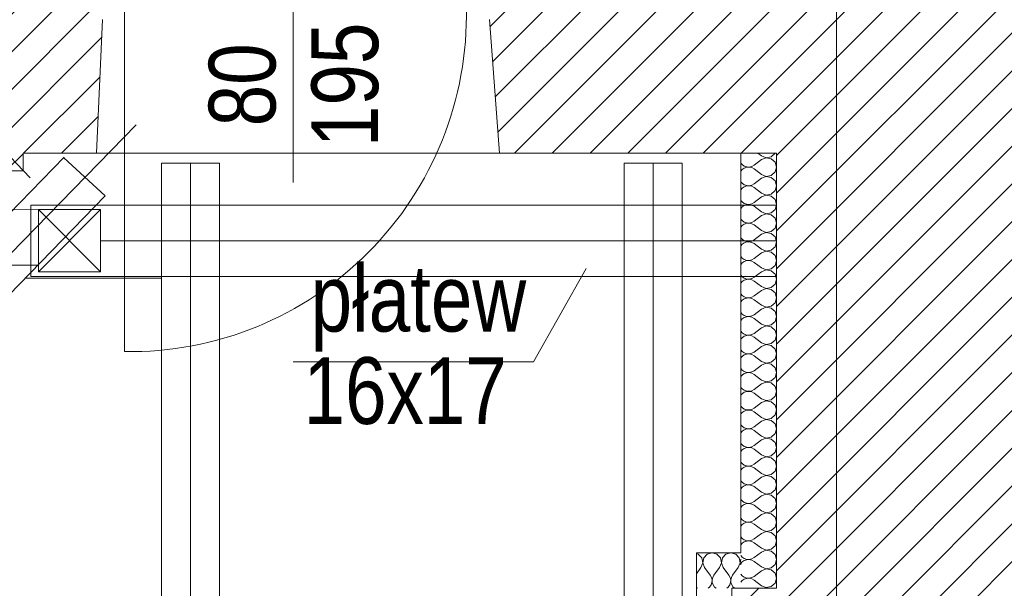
# Model space of a CAD drawing. Header units: millimetres. Extents: x -573548 to 674770, y -184010 to -47794.
# Tile 12 of 181: x 85777 to 87990, y -152101 to -150823. Entities that reach past the tile are written whole.
import ezdxf
from ezdxf.enums import TextEntityAlignment as Align

# ---------------------------------------------------------------- set-up
doc = ezdxf.new("R2010")
doc.units = ezdxf.units.MM
for name, color, linetype, lineweight in [('A.05 RZUT 1 PIĘTRA_is$0$A-DRZWI_Nr_pióra__9', 8, 'Continuous', 9), ('A.05 RZUT 1 PIĘTRA_is$0$Drawing & Figure_Nr_pióra__18', 8, 'Continuous', 9), ('A.05 RZUT 1 PIĘTRA_is$0$Nowe_00 ZMIANY_Nr_pióra__59', 8, 'Continuous', 9), ('A.05 RZUT 1 PIĘTRA_is$0$Nowe_Drawing & Figure_Nr_pióra__59', 8, 'Continuous', 9), ('A.05 RZUT 1 PIĘTRA_is$0$Nowe_Structural - Bearing_Nr_pióra__59', 8, 'Continuous', 9), ('A.05 RZUT 1 PIĘTRA_is$0$opisy inne_Nr_pióra__1', 8, 'Continuous', 9), ('A.05 RZUT 1 PIĘTRA_is$0$OSIE_Nr_pióra__1', 8, 'Continuous', 9), ('A.05 RZUT 1 PIĘTRA_is$0$platew_Nr_pióra__1', 8, 'Continuous', 9), ('A.05 RZUT 1 PIĘTRA_is$0$podciagi_Nr_pióra__1', 8, 'Continuous', 9), ('A.05 RZUT 1 PIĘTRA_is$0$podwaliny_Nr_pióra__7', 8, 'Continuous', 9), ('A.05 RZUT 1 PIĘTRA_is$0$SCIANY_KONSTR_Nr_pióra__4', 8, 'Continuous', 9), ('A.05 RZUT 1 PIĘTRA_is$0$Structural - Bearing_Nr_pióra__21', 8, 'Continuous', 9), ('A.05 RZUT 1 PIĘTRA_is$0$Structural - Grid', 8, 'Continuous', 9), ('A.05 RZUT 1 PIĘTRA_is$0$Structural - Grid_Nr_pióra__17', 8, 'Continuous', 9), ('A.05 RZUT 1 PIĘTRA_is$0$wiezba_Nr_pióra__1', 8, 'Continuous', 9), ('A.05 RZUT 1 PIĘTRA_is$0$wiezba_Nr_pióra__2', 8, 'Continuous', 9), ('A.05 RZUT 1 PIĘTRA_is$0$wiezba_Nr_pióra__3', 8, 'Continuous', 9)]:
    doc.layers.add(name, color=color, linetype=linetype, lineweight=lineweight)
doc.styles.add('A.05 RZUT 1 PIĘTRA_is$0$STYL_AUTOMATYCZNY_1', font='arial.ttf')
doc.styles.add('A.05 RZUT 1 PIĘTRA_is$0$STYL_AUTOMATYCZNY_4', font='arial.ttf', dxfattribs={"width": 0.8})
pattern_1 = [(45, (0, 0), (-42.426407, 42.426407), [])]

# ---------------------------------------------------------------- blocks, each defined once
blk = doc.blocks.new('*X163')
at = {"layer": 'A.05 RZUT 1 PIĘTRA_is$0$Nowe_Drawing & Figure_Nr_pióra__59'}
for p, q in [((87728.8, -101128.9), (87720.6, -101122.8)), ((87728.8, -101128.9), (87739.5, -101133.1)), ((87739.5, -101133.2), (87728.8, -101137.3)), ((87739.5, -101133.1), (87750.8, -101130.9)), ((87750.8, -101135.4), (87739.5, -101133.2)), ((87750.8, -101130.9), (87759.2, -101123.2)), ((87759.2, -101123.2), (87759.4, -101122.8)), ((87682.4, -101145.2), (87685.2, -101148.6)), ((87685.2, -101148.6), (87690, -101151.9)), ((87690, -101156.4), (87685.2, -101159.6)), ((87690, -101151.9), (87695.5, -101153.8)), ((87695.5, -101154.5), (87690, -101156.4)), ((87695.5, -101153.8), (87701.3, -101154.1)), ((87701.3, -101154.2), (87695.5, -101154.5)), ((87701.3, -101154.1), (87706.9, -101152.7)), ((87706.9, -101155.5), (87701.3, -101154.2)), ((87706.9, -101152.7), (87712, -101149.9)), ((87712, -101158.3), (87706.9, -101155.5)), ((87728.8, -101137.3), (87712, -101149.9)), ((87759.2, -101143.1), (87750.8, -101135.4)), ((87762.4, -101154.1), (87759.2, -101143.1)), ((87759.2, -101165.2), (87762.4, -101154.1)), ((87685.2, -101159.6), (87682.4, -101163.1)), ((87728.8, -101170.9), (87712, -101158.3)), ((87728.8, -101170.9), (87739.5, -101175.1)), ((87739.5, -101175.2), (87728.8, -101179.3)), ((87739.5, -101175.1), (87750.8, -101172.9)), ((87750.8, -101177.4), (87739.5, -101175.2)), ((87750.8, -101172.9), (87759.2, -101165.2)), ((87759.2, -101185.1), (87750.8, -101177.4)), ((87682.4, -101187.2), (87685.2, -101190.6)), ((87685.2, -101190.6), (87690, -101193.9)), ((87690, -101198.4), (87685.2, -101201.6)), ((87690, -101193.9), (87695.5, -101195.8)), ((87695.5, -101196.5), (87690, -101198.4)), ((87695.5, -101195.8), (87701.3, -101196.1)), ((87701.3, -101196.2), (87695.5, -101196.5)), ((87701.3, -101196.1), (87706.9, -101194.7)), ((87706.9, -101197.5), (87701.3, -101196.2)), ((87706.9, -101194.7), (87712, -101191.9)), ((87712, -101200.3), (87706.9, -101197.5)), ((87728.8, -101179.3), (87712, -101191.9)), ((87728.8, -101212.9), (87712, -101200.3)), ((87762.4, -101196.1), (87759.2, -101185.1)), ((87759.2, -101207.2), (87762.4, -101196.1)), ((87685.2, -101201.6), (87682.4, -101205.1)), ((87728.8, -101221.3), (87712, -101233.9)), ((87728.8, -101212.9), (87739.5, -101217.1)), ((87739.5, -101217.2), (87728.8, -101221.3)), ((87739.5, -101217.1), (87750.8, -101214.9)), ((87750.8, -101219.4), (87739.5, -101217.2)), ((87750.8, -101214.9), (87759.2, -101207.2)), ((87759.2, -101227.1), (87750.8, -101219.4)), ((87682.4, -101229.2), (87685.2, -101232.6)), ((87685.2, -101243.6), (87682.4, -101247.1)), ((87685.2, -101232.6), (87690, -101235.9)), ((87690, -101240.4), (87685.2, -101243.6)), ((87690, -101235.9), (87695.5, -101237.8)), ((87695.5, -101238.5), (87690, -101240.4)), ((87695.5, -101237.8), (87701.3, -101238.1)), ((87701.3, -101238.2), (87695.5, -101238.5)), ((87701.3, -101238.1), (87706.9, -101236.7)), ((87706.9, -101239.5), (87701.3, -101238.2)), ((87706.9, -101236.7), (87712, -101233.9)), ((87712, -101242.3), (87706.9, -101239.5)), ((87728.8, -101254.9), (87712, -101242.3)), ((87762.4, -101238.1), (87759.2, -101227.1)), ((87759.2, -101249.2), (87762.4, -101238.1)), ((87728.8, -101263.3), (87712, -101275.9)), ((87728.8, -101254.9), (87739.5, -101259.1)), ((87739.5, -101259.2), (87728.8, -101263.3)), ((87739.5, -101259.1), (87750.8, -101256.9)), ((87750.8, -101261.4), (87739.5, -101259.2)), ((87750.8, -101256.9), (87759.2, -101249.2)), ((87759.2, -101269.1), (87750.8, -101261.4)), ((87682.4, -101271.2), (87685.2, -101274.6)), ((87685.2, -101285.6), (87682.4, -101289.1)), ((87685.2, -101274.6), (87690, -101277.9)), ((87690, -101282.4), (87685.2, -101285.6)), ((87690, -101277.9), (87695.5, -101279.8)), ((87695.5, -101280.5), (87690, -101282.4)), ((87695.5, -101279.8), (87701.3, -101280.1)), ((87701.3, -101280.2), (87695.5, -101280.5)), ((87701.3, -101280.1), (87706.9, -101278.7)), ((87706.9, -101281.5), (87701.3, -101280.2)), ((87706.9, -101278.7), (87712, -101275.9)), ((87712, -101284.3), (87706.9, -101281.5)), ((87728.8, -101296.9), (87712, -101284.3)), ((87762.4, -101280.1), (87759.2, -101269.1)), ((87759.2, -101291.2), (87762.4, -101280.1)), ((87728.8, -101305.3), (87712, -101317.9)), ((87728.8, -101296.9), (87739.5, -101301.1)), ((87739.5, -101301.2), (87728.8, -101305.3)), ((87739.5, -101301.1), (87750.8, -101298.9)), ((87750.8, -101303.4), (87739.5, -101301.2)), ((87750.8, -101298.9), (87759.2, -101291.2)), ((87759.2, -101311.1), (87750.8, -101303.4)), ((87762.4, -101322.1), (87759.2, -101311.1)), ((87682.4, -101313.2), (87685.2, -101316.6)), ((87685.2, -101327.6), (87682.4, -101331.1)), ((87685.2, -101316.6), (87690, -101319.9)), ((87690, -101324.4), (87685.2, -101327.6)), ((87690, -101319.9), (87695.5, -101321.8)), ((87695.5, -101322.5), (87690, -101324.4)), ((87695.5, -101321.8), (87701.3, -101322.1)), ((87701.3, -101322.2), (87695.5, -101322.5)), ((87701.3, -101322.1), (87706.9, -101320.7)), ((87706.9, -101323.5), (87701.3, -101322.2)), ((87706.9, -101320.7), (87712, -101317.9)), ((87712, -101326.3), (87706.9, -101323.5)), ((87728.8, -101338.9), (87712, -101326.3)), ((87750.8, -101340.9), (87759.2, -101333.2)), ((87759.2, -101333.2), (87762.4, -101322.1)), ((87682.4, -101355.2), (87685.2, -101358.6)), ((87728.8, -101347.3), (87712, -101359.9)), ((87728.8, -101338.9), (87739.5, -101343.1)), ((87739.5, -101343.2), (87728.8, -101347.3)), ((87739.5, -101343.1), (87750.8, -101340.9)), ((87750.8, -101345.4), (87739.5, -101343.2)), ((87759.2, -101353.1), (87750.8, -101345.4)), ((87762.4, -101364.1), (87759.2, -101353.1)), ((87685.2, -101369.6), (87682.4, -101373.1)), ((87685.2, -101358.6), (87690, -101361.9)), ((87690, -101366.4), (87685.2, -101369.6)), ((87690, -101361.9), (87695.5, -101363.8)), ((87695.5, -101364.5), (87690, -101366.4)), ((87695.5, -101363.8), (87701.3, -101364.1)), ((87701.3, -101364.2), (87695.5, -101364.5)), ((87701.3, -101364.1), (87706.9, -101362.7)), ((87706.9, -101365.5), (87701.3, -101364.2)), ((87706.9, -101362.7), (87712, -101359.9)), ((87712, -101368.3), (87706.9, -101365.5)), ((87728.8, -101380.9), (87712, -101368.3)), ((87750.8, -101382.9), (87759.2, -101375.2)), ((87759.2, -101375.2), (87762.4, -101364.1)), ((87682.4, -101397.2), (87685.2, -101400.6)), ((87728.8, -101389.3), (87712, -101401.9)), ((87728.8, -101380.9), (87739.5, -101385.1)), ((87739.5, -101385.2), (87728.8, -101389.3)), ((87739.5, -101385.1), (87750.8, -101382.9)), ((87750.8, -101387.4), (87739.5, -101385.2)), ((87759.2, -101395.1), (87750.8, -101387.4)), ((87762.4, -101406.1), (87759.2, -101395.1)), ((87685.2, -101411.6), (87682.4, -101415.1)), ((87685.2, -101400.6), (87690, -101403.9)), ((87690, -101408.4), (87685.2, -101411.6)), ((87690, -101403.9), (87695.5, -101405.8)), ((87695.5, -101406.5), (87690, -101408.4)), ((87695.5, -101405.8), (87701.3, -101406.1)), ((87701.3, -101406.2), (87695.5, -101406.5)), ((87701.3, -101406.1), (87706.9, -101404.7)), ((87706.9, -101407.5), (87701.3, -101406.2)), ((87706.9, -101404.7), (87712, -101401.9)), ((87712, -101410.3), (87706.9, -101407.5)), ((87728.8, -101422.9), (87712, -101410.3)), ((87750.8, -101424.9), (87759.2, -101417.2)), ((87759.2, -101417.2), (87762.4, -101406.1)), ((87682.4, -101439.2), (87685.2, -101442.6)), ((87685.2, -101442.6), (87690, -101445.9)), ((87706.9, -101446.7), (87712, -101443.9)), ((87728.8, -101431.3), (87712, -101443.9)), ((87728.8, -101422.9), (87739.5, -101427.1)), ((87739.5, -101427.2), (87728.8, -101431.3)), ((87739.5, -101427.1), (87750.8, -101424.9)), ((87750.8, -101429.4), (87739.5, -101427.2)), ((87759.2, -101437.1), (87750.8, -101429.4)), ((87762.4, -101448.1), (87759.2, -101437.1)), ((87685.2, -101453.6), (87682.4, -101457.1)), ((87690, -101450.4), (87685.2, -101453.6)), ((87690, -101445.9), (87695.5, -101447.8)), ((87695.5, -101448.5), (87690, -101450.4)), ((87695.5, -101447.8), (87701.3, -101448.1)), ((87701.3, -101448.2), (87695.5, -101448.5)), ((87701.3, -101448.1), (87706.9, -101446.7)), ((87706.9, -101449.5), (87701.3, -101448.2)), ((87712, -101452.3), (87706.9, -101449.5)), ((87728.8, -101464.9), (87712, -101452.3)), ((87728.8, -101464.9), (87739.5, -101469.1)), ((87750.8, -101466.9), (87759.2, -101459.2)), ((87759.2, -101459.2), (87762.4, -101448.1)), ((87682.4, -101481.2), (87685.2, -101484.6)), ((87685.2, -101484.6), (87690, -101487.9)), ((87690, -101487.9), (87695.5, -101489.8)), ((87701.3, -101490.1), (87706.9, -101488.7)), ((87706.9, -101488.7), (87712, -101485.9)), ((87728.8, -101473.3), (87712, -101485.9)), ((87739.5, -101469.2), (87728.8, -101473.3)), ((87739.5, -101469.1), (87750.8, -101466.9)), ((87750.8, -101471.4), (87739.5, -101469.2)), ((87759.2, -101479.1), (87750.8, -101471.4)), ((87762.4, -101490.1), (87759.2, -101479.1)), ((87685.2, -101495.6), (87682.4, -101499.1)), ((87690, -101492.4), (87685.2, -101495.6)), ((87695.5, -101490.5), (87690, -101492.4)), ((87695.5, -101489.8), (87701.3, -101490.1)), ((87701.3, -101490.2), (87695.5, -101490.5)), ((87706.9, -101491.5), (87701.3, -101490.2)), ((87712, -101494.3), (87706.9, -101491.5)), ((87728.8, -101506.9), (87712, -101494.3)), ((87728.8, -101506.9), (87739.5, -101511.1)), ((87739.5, -101511.1), (87750.8, -101508.9)), ((87750.8, -101508.9), (87759.2, -101501.2)), ((87759.2, -101501.2), (87762.4, -101490.1)), ((87682.4, -101523.2), (87685.2, -101526.6)), ((87685.2, -101526.6), (87690, -101529.9)), ((87690, -101529.9), (87695.5, -101531.8)), ((87695.5, -101532.5), (87690, -101534.4)), ((87695.5, -101531.8), (87701.3, -101532.1)), ((87701.3, -101532.2), (87695.5, -101532.5)), ((87701.3, -101532.1), (87706.9, -101530.7)), ((87706.9, -101533.5), (87701.3, -101532.2)), ((87706.9, -101530.7), (87712, -101527.9)), ((87728.8, -101515.3), (87712, -101527.9)), ((87739.5, -101511.2), (87728.8, -101515.3)), ((87750.8, -101513.4), (87739.5, -101511.2)), ((87759.2, -101521.1), (87750.8, -101513.4)), ((87762.4, -101532.1), (87759.2, -101521.1)), ((87759.2, -101543.2), (87762.4, -101532.1)), ((87685.2, -101537.6), (87682.4, -101541.1)), ((87690, -101534.4), (87685.2, -101537.6)), ((87712, -101536.3), (87706.9, -101533.5)), ((87728.8, -101548.9), (87712, -101536.3)), ((87728.8, -101548.9), (87739.5, -101553.1)), ((87739.5, -101553.2), (87728.8, -101557.3)), ((87739.5, -101553.1), (87750.8, -101550.9)), ((87750.8, -101555.4), (87739.5, -101553.2)), ((87750.8, -101550.9), (87759.2, -101543.2)), ((87759.2, -101563.1), (87750.8, -101555.4)), ((87682.4, -101565.2), (87685.2, -101568.6)), ((87685.2, -101568.6), (87690, -101571.9)), ((87690, -101576.4), (87685.2, -101579.6)), ((87690, -101571.9), (87695.5, -101573.8)), ((87695.5, -101574.5), (87690, -101576.4)), ((87695.5, -101573.8), (87701.3, -101574.1)), ((87701.3, -101574.2), (87695.5, -101574.5)), ((87701.3, -101574.1), (87706.9, -101572.7)), ((87706.9, -101575.5), (87701.3, -101574.2)), ((87706.9, -101572.7), (87712, -101569.9)), ((87712, -101578.3), (87706.9, -101575.5)), ((87728.8, -101557.3), (87712, -101569.9)), ((87762.4, -101574.1), (87759.2, -101563.1)), ((87759.2, -101585.2), (87762.4, -101574.1)), ((87685.2, -101579.6), (87682.4, -101583.1)), ((87728.8, -101590.9), (87712, -101578.3)), ((87728.8, -101599.3), (87712, -101611.9)), ((87728.8, -101590.9), (87739.5, -101595.1)), ((87739.5, -101595.2), (87728.8, -101599.3)), ((87739.5, -101595.1), (87750.8, -101592.9)), ((87750.8, -101597.4), (87739.5, -101595.2)), ((87750.8, -101592.9), (87759.2, -101585.2)), ((87759.2, -101605.1), (87750.8, -101597.4)), ((87682.4, -101607.2), (87685.2, -101610.6)), ((87685.2, -101621.6), (87682.4, -101625.1)), ((87685.2, -101610.6), (87690, -101613.9)), ((87690, -101618.4), (87685.2, -101621.6)), ((87690, -101613.9), (87695.5, -101615.8)), ((87695.5, -101616.5), (87690, -101618.4)), ((87695.5, -101615.8), (87701.3, -101616.1)), ((87701.3, -101616.2), (87695.5, -101616.5)), ((87701.3, -101616.1), (87706.9, -101614.7)), ((87706.9, -101617.5), (87701.3, -101616.2)), ((87706.9, -101614.7), (87712, -101611.9)), ((87712, -101620.3), (87706.9, -101617.5)), ((87728.8, -101632.9), (87712, -101620.3)), ((87762.4, -101616.1), (87759.2, -101605.1)), ((87759.2, -101627.2), (87762.4, -101616.1)), ((87728.8, -101641.3), (87712, -101653.9)), ((87728.8, -101632.9), (87739.5, -101637.1)), ((87739.5, -101637.2), (87728.8, -101641.3)), ((87739.5, -101637.1), (87750.8, -101634.9)), ((87750.8, -101639.4), (87739.5, -101637.2)), ((87750.8, -101634.9), (87759.2, -101627.2)), ((87759.2, -101647.1), (87750.8, -101639.4)), ((87682.4, -101649.2), (87685.2, -101652.6)), ((87685.2, -101663.6), (87682.4, -101667.1)), ((87685.2, -101652.6), (87690, -101655.9)), ((87690, -101660.4), (87685.2, -101663.6)), ((87690, -101655.9), (87695.5, -101657.8)), ((87695.5, -101658.5), (87690, -101660.4)), ((87695.5, -101657.8), (87701.3, -101658.1)), ((87701.3, -101658.2), (87695.5, -101658.5)), ((87701.3, -101658.1), (87706.9, -101656.7)), ((87706.9, -101659.5), (87701.3, -101658.2)), ((87706.9, -101656.7), (87712, -101653.9)), ((87712, -101662.3), (87706.9, -101659.5)), ((87728.8, -101674.9), (87712, -101662.3)), ((87762.4, -101658.1), (87759.2, -101647.1)), ((87759.2, -101669.2), (87762.4, -101658.1)), ((87728.8, -101683.3), (87712, -101695.9)), ((87728.8, -101674.9), (87739.5, -101679.1)), ((87739.5, -101679.2), (87728.8, -101683.3)), ((87739.5, -101679.1), (87750.8, -101676.9)), ((87750.8, -101681.4), (87739.5, -101679.2)), ((87750.8, -101676.9), (87759.2, -101669.2)), ((87759.2, -101689.1), (87750.8, -101681.4)), ((87682.4, -101691.2), (87685.2, -101694.6)), ((87685.2, -101705.6), (87682.4, -101709.1)), ((87685.2, -101694.6), (87690, -101697.9)), ((87690, -101702.4), (87685.2, -101705.6)), ((87690, -101697.9), (87695.5, -101699.8)), ((87695.5, -101700.5), (87690, -101702.4)), ((87695.5, -101699.8), (87701.3, -101700.1)), ((87701.3, -101700.2), (87695.5, -101700.5)), ((87701.3, -101700.1), (87706.9, -101698.7)), ((87706.9, -101701.5), (87701.3, -101700.2)), ((87706.9, -101698.7), (87712, -101695.9)), ((87712, -101704.3), (87706.9, -101701.5)), ((87728.8, -101716.9), (87712, -101704.3)), ((87762.4, -101700.1), (87759.2, -101689.1)), ((87759.2, -101711.2), (87762.4, -101700.1)), ((87728.8, -101725.3), (87712, -101737.9)), ((87728.8, -101716.9), (87739.5, -101721.1)), ((87739.5, -101721.2), (87728.8, -101725.3)), ((87739.5, -101721.1), (87750.8, -101718.9)), ((87750.8, -101723.4), (87739.5, -101721.2)), ((87750.8, -101718.9), (87759.2, -101711.2)), ((87759.2, -101731.1), (87750.8, -101723.4)), ((87762.4, -101742.1), (87759.2, -101731.1)), ((87682.4, -101733.2), (87685.2, -101736.6)), ((87685.2, -101747.6), (87682.4, -101751.1)), ((87685.2, -101736.6), (87690, -101739.9)), ((87690, -101744.4), (87685.2, -101747.6)), ((87690, -101739.9), (87695.5, -101741.8)), ((87695.5, -101742.5), (87690, -101744.4)), ((87695.5, -101741.8), (87701.3, -101742.1)), ((87701.3, -101742.2), (87695.5, -101742.5)), ((87701.3, -101742.1), (87706.9, -101740.7)), ((87706.9, -101743.5), (87701.3, -101742.2)), ((87706.9, -101740.7), (87712, -101737.9)), ((87712, -101746.3), (87706.9, -101743.5)), ((87728.8, -101758.9), (87712, -101746.3)), ((87750.8, -101760.9), (87759.2, -101753.2)), ((87759.2, -101753.2), (87762.4, -101742.1)), ((87682.4, -101775.2), (87685.2, -101778.6)), ((87728.8, -101767.3), (87712, -101779.9)), ((87728.8, -101758.9), (87739.5, -101763.1)), ((87739.5, -101763.2), (87728.8, -101767.3)), ((87739.5, -101763.1), (87750.8, -101760.9)), ((87750.8, -101765.4), (87739.5, -101763.2)), ((87759.2, -101773.1), (87750.8, -101765.4)), ((87762.4, -101784.1), (87759.2, -101773.1)), ((87685.2, -101789.6), (87682.4, -101793.1)), ((87685.2, -101778.6), (87690, -101781.9)), ((87690, -101786.4), (87685.2, -101789.6)), ((87690, -101781.9), (87695.5, -101783.8)), ((87695.5, -101784.5), (87690, -101786.4)), ((87695.5, -101783.8), (87701.3, -101784.1)), ((87701.3, -101784.2), (87695.5, -101784.5)), ((87701.3, -101784.1), (87706.9, -101782.7)), ((87706.9, -101785.5), (87701.3, -101784.2)), ((87706.9, -101782.7), (87712, -101779.9)), ((87712, -101788.3), (87706.9, -101785.5)), ((87728.8, -101800.9), (87712, -101788.3)), ((87750.8, -101802.9), (87759.2, -101795.2)), ((87759.2, -101795.2), (87762.4, -101784.1)), ((87682.4, -101817.2), (87685.2, -101820.6)), ((87685.2, -101820.6), (87690, -101823.9)), ((87728.8, -101809.3), (87712, -101821.9)), ((87728.8, -101800.9), (87739.5, -101805.1)), ((87739.5, -101805.2), (87728.8, -101809.3)), ((87739.5, -101805.1), (87750.8, -101802.9)), ((87750.8, -101807.4), (87739.5, -101805.2)), ((87759.2, -101815.1), (87750.8, -101807.4)), ((87762.4, -101826.1), (87759.2, -101815.1)), ((87685.2, -101831.6), (87682.4, -101835.1)), ((87690, -101828.4), (87685.2, -101831.6)), ((87690, -101823.9), (87695.5, -101825.8)), ((87695.5, -101826.5), (87690, -101828.4)), ((87695.5, -101825.8), (87701.3, -101826.1)), ((87701.3, -101826.2), (87695.5, -101826.5)), ((87701.3, -101826.1), (87706.9, -101824.7)), ((87706.9, -101827.5), (87701.3, -101826.2)), ((87706.9, -101824.7), (87712, -101821.9)), ((87712, -101830.3), (87706.9, -101827.5)), ((87728.8, -101842.9), (87712, -101830.3)), ((87728.8, -101842.9), (87739.5, -101847.1)), ((87750.8, -101844.9), (87759.2, -101837.2)), ((87759.2, -101837.2), (87762.4, -101826.1)), ((87682.4, -101859.2), (87685.2, -101862.6)), ((87685.2, -101862.6), (87690, -101865.9)), ((87706.9, -101866.7), (87712, -101863.9)), ((87728.8, -101851.3), (87712, -101863.9)), ((87739.5, -101847.2), (87728.8, -101851.3)), ((87739.5, -101847.1), (87750.8, -101844.9)), ((87750.8, -101849.4), (87739.5, -101847.2)), ((87759.2, -101857.1), (87750.8, -101849.4)), ((87762.4, -101868.1), (87759.2, -101857.1)), ((87685.2, -101873.6), (87682.4, -101877.1)), ((87690, -101870.4), (87685.2, -101873.6)), ((87690, -101865.9), (87695.5, -101867.8)), ((87695.5, -101868.5), (87690, -101870.4)), ((87695.5, -101867.8), (87701.3, -101868.1)), ((87701.3, -101868.2), (87695.5, -101868.5)), ((87701.3, -101868.1), (87706.9, -101866.7)), ((87706.9, -101869.5), (87701.3, -101868.2)), ((87712, -101872.3), (87706.9, -101869.5)), ((87728.8, -101884.9), (87712, -101872.3)), ((87728.8, -101884.9), (87739.5, -101889.1)), ((87739.5, -101889.1), (87750.8, -101886.9)), ((87750.8, -101886.9), (87759.2, -101879.2)), ((87759.2, -101879.2), (87762.4, -101868.1)), ((87682.4, -101901.2), (87685.2, -101904.6)), ((87685.2, -101904.6), (87690, -101907.9)), ((87690, -101907.9), (87695.5, -101909.8)), ((87701.3, -101910.1), (87706.9, -101908.7)), ((87706.9, -101908.7), (87712, -101905.9)), ((87728.8, -101893.3), (87712, -101905.9)), ((87739.5, -101889.2), (87728.8, -101893.3)), ((87750.8, -101891.4), (87739.5, -101889.2)), ((87759.2, -101899.1), (87750.8, -101891.4)), ((87762.4, -101910.1), (87759.2, -101899.1)), ((87685.2, -101915.6), (87682.4, -101919.1)), ((87690, -101912.4), (87685.2, -101915.6)), ((87695.5, -101910.5), (87690, -101912.4)), ((87695.5, -101909.8), (87701.3, -101910.1)), ((87701.3, -101910.2), (87695.5, -101910.5)), ((87706.9, -101911.5), (87701.3, -101910.2)), ((87712, -101914.3), (87706.9, -101911.5)), ((87728.8, -101926.9), (87712, -101914.3)), ((87728.8, -101926.9), (87739.5, -101931.1)), ((87739.5, -101931.2), (87728.8, -101935.3)), ((87739.5, -101931.1), (87750.8, -101928.9)), ((87750.8, -101933.4), (87739.5, -101931.2)), ((87750.8, -101928.9), (87759.2, -101921.2)), ((87759.2, -101921.2), (87762.4, -101910.1)), ((87682.4, -101943.2), (87685.2, -101946.6)), ((87685.2, -101946.6), (87690, -101949.9)), ((87690, -101949.9), (87695.5, -101951.8)), ((87695.5, -101952.5), (87690, -101954.4)), ((87695.5, -101951.8), (87701.3, -101952.1)), ((87701.3, -101952.2), (87695.5, -101952.5)), ((87701.3, -101952.1), (87706.9, -101950.7)), ((87706.9, -101953.5), (87701.3, -101952.2)), ((87706.9, -101950.7), (87712, -101947.9)), ((87712, -101956.3), (87706.9, -101953.5)), ((87728.8, -101935.3), (87712, -101947.9)), ((87759.2, -101941.1), (87750.8, -101933.4)), ((87762.4, -101952.1), (87759.2, -101941.1)), ((87759.2, -101963.2), (87762.4, -101952.1)), ((87685.2, -101957.6), (87682.4, -101961.1)), ((87690, -101954.4), (87685.2, -101957.6)), ((87728.8, -101968.9), (87712, -101956.3)), ((87728.8, -101968.9), (87739.5, -101973.1)), ((87739.5, -101973.2), (87728.8, -101977.3)), ((87739.5, -101973.1), (87750.8, -101970.9)), ((87750.8, -101975.4), (87739.5, -101973.2)), ((87750.8, -101970.9), (87759.2, -101963.2)), ((87759.2, -101983.1), (87750.8, -101975.4)), ((87682.4, -101985.2), (87685.2, -101988.6)), ((87685.2, -101988.6), (87690, -101991.9)), ((87690, -101996.4), (87685.2, -101999.6)), ((87690, -101991.9), (87695.5, -101993.8)), ((87695.5, -101994.5), (87690, -101996.4)), ((87695.5, -101993.8), (87701.3, -101994.1)), ((87701.3, -101994.2), (87695.5, -101994.5)), ((87701.3, -101994.1), (87706.9, -101992.7)), ((87706.9, -101995.5), (87701.3, -101994.2)), ((87706.9, -101992.7), (87712, -101989.9)), ((87712, -101998.3), (87706.9, -101995.5)), ((87728.8, -101977.3), (87712, -101989.9)), ((87762.4, -101994.1), (87759.2, -101983.1)), ((87759.2, -102005.2), (87762.4, -101994.1)), ((87685.2, -101999.6), (87682.4, -102003.1)), ((87728.8, -102010.9), (87712, -101998.3)), ((87728.8, -102019.3), (87712, -102031.9)), ((87728.8, -102010.9), (87739.5, -102015.1)), ((87739.5, -102015.2), (87728.8, -102019.3)), ((87739.5, -102015.1), (87750.8, -102012.9)), ((87750.8, -102017.4), (87739.5, -102015.2)), ((87750.8, -102012.9), (87759.2, -102005.2)), ((87759.2, -102025.1), (87750.8, -102017.4)), ((87682.4, -102027.2), (87685.2, -102030.6)), ((87685.2, -102041.6), (87682.4, -102045.1)), ((87685.2, -102030.6), (87690, -102033.9)), ((87690, -102038.4), (87685.2, -102041.6)), ((87690, -102033.9), (87695.5, -102035.8)), ((87695.5, -102036.5), (87690, -102038.4)), ((87695.5, -102035.8), (87701.3, -102036.1)), ((87701.3, -102036.2), (87695.5, -102036.5)), ((87701.3, -102036.1), (87706.9, -102034.7)), ((87706.9, -102037.5), (87701.3, -102036.2)), ((87706.9, -102034.7), (87712, -102031.9)), ((87712, -102040.3), (87706.9, -102037.5)), ((87728.8, -102052.9), (87712, -102040.3)), ((87762.4, -102036.1), (87759.2, -102025.1)), ((87759.2, -102047.2), (87762.4, -102036.1)), ((87728.8, -102061.3), (87712, -102073.9)), ((87728.8, -102052.9), (87739.5, -102057.1)), ((87739.5, -102057.2), (87728.8, -102061.3)), ((87739.5, -102057.1), (87750.8, -102054.9)), ((87750.8, -102059.4), (87739.5, -102057.2)), ((87750.8, -102054.9), (87759.2, -102047.2)), ((87759.2, -102067.1), (87750.8, -102059.4)), ((87682.4, -102069.2), (87685.2, -102072.6)), ((87685.2, -102083.6), (87682.4, -102087.1)), ((87685.2, -102072.6), (87690, -102075.9)), ((87690, -102080.4), (87685.2, -102083.6)), ((87690, -102075.9), (87695.5, -102077.8)), ((87695.5, -102078.5), (87690, -102080.4)), ((87695.5, -102077.8), (87701.3, -102078.1)), ((87701.3, -102078.2), (87695.5, -102078.5)), ((87701.3, -102078.1), (87706.9, -102076.7)), ((87706.9, -102079.5), (87701.3, -102078.2)), ((87706.9, -102076.7), (87712, -102073.9)), ((87712, -102082.3), (87706.9, -102079.5)), ((87728.8, -102094.9), (87712, -102082.3)), ((87762.4, -102078.1), (87759.2, -102067.1)), ((87759.2, -102089.2), (87762.4, -102078.1)), ((87728.8, -102094.9), (87739.5, -102099.1)), ((87739.5, -102099.2), (87735.4, -102100.8)), ((87739.5, -102099.1), (87750.8, -102096.9)), ((87747.7, -102100.8), (87739.5, -102099.2)), ((87750.8, -102096.9), (87759.2, -102089.2))]:
    blk.add_line(p, q, dxfattribs=at)
blk = doc.blocks.new('A.05 RZUT 1 PIĘTRA_is$0$Wypełnienie_7_1')
at = {"layer": 'A.05 RZUT 1 PIĘTRA_is$0$Nowe_Drawing & Figure_Nr_pióra__59'}
blk.add_blockref('*X163', (0, 0), dxfattribs=at)
blk = doc.blocks.new('*X165')
at = {"layer": 'A.05 RZUT 1 PIĘTRA_is$0$Nowe_Drawing & Figure_Nr_pióra__59'}
for p, q in [((87586.8, -102023.9), (87582.4, -102022.7)), ((87594.5, -102032.4), (87586.8, -102023.9)), ((87596.7, -102043.7), (87594.5, -102032.4)), ((87599, -102032.4), (87596.8, -102043.7)), ((87606.7, -102023.9), (87599, -102032.4)), ((87617.7, -102020.8), (87606.7, -102023.9)), ((87628.8, -102023.9), (87617.7, -102020.8)), ((87636.5, -102032.4), (87628.8, -102023.9)), ((87638.7, -102043.7), (87636.5, -102032.4)), ((87641, -102032.4), (87638.8, -102043.7)), ((87648.7, -102023.9), (87641, -102032.4)), ((87659.7, -102020.8), (87648.7, -102023.9)), ((87670.8, -102023.9), (87659.7, -102020.8)), ((87678.5, -102032.4), (87670.8, -102023.9)), ((87680.7, -102043.7), (87678.5, -102032.4)), ((87682.4, -102035.4), (87680.8, -102043.7)), ((87592.5, -102054.4), (87582.4, -102067.9)), ((87592.5, -102054.4), (87596.7, -102043.7)), ((87596.8, -102043.7), (87600.9, -102054.4)), ((87600.9, -102054.4), (87613.5, -102071.2)), ((87634.5, -102054.4), (87621.9, -102071.2)), ((87634.5, -102054.4), (87638.7, -102043.7)), ((87638.8, -102043.7), (87642.9, -102054.4)), ((87642.9, -102054.4), (87655.5, -102071.2)), ((87676.5, -102054.4), (87663.9, -102071.2)), ((87676.5, -102054.4), (87680.7, -102043.7)), ((87680.8, -102043.7), (87682.4, -102047.7)), ((87616.3, -102076.3), (87613.5, -102071.2)), ((87617.7, -102081.9), (87616.3, -102076.3)), ((87617.4, -102087.7), (87617.7, -102081.9)), ((87619.1, -102076.3), (87617.8, -102081.9)), ((87617.8, -102081.9), (87618.1, -102087.7)), ((87621.9, -102071.2), (87619.1, -102076.3)), ((87658.3, -102076.3), (87655.5, -102071.2)), ((87659.7, -102081.9), (87658.3, -102076.3)), ((87659.4, -102087.7), (87659.7, -102081.9)), ((87661.1, -102076.3), (87659.8, -102081.9)), ((87659.8, -102081.9), (87660.1, -102087.7)), ((87663.9, -102071.2), (87661.1, -102076.3)), ((87582.4, -102098.9), (87584.7, -102100.8)), ((87608.8, -102100.8), (87612.2, -102098)), ((87612.2, -102098), (87615.5, -102093.2)), ((87615.5, -102093.2), (87617.4, -102087.7)), ((87618.1, -102087.7), (87620, -102093.2)), ((87620, -102093.2), (87623.2, -102098)), ((87623.2, -102098), (87626.7, -102100.8)), ((87650.8, -102100.8), (87654.2, -102098)), ((87654.2, -102098), (87657.5, -102093.2)), ((87657.5, -102093.2), (87659.4, -102087.7)), ((87660.1, -102087.7), (87662, -102093.2)), ((87662, -102093.2), (87665.2, -102098)), ((87665.2, -102098), (87668.7, -102100.8))]:
    blk.add_line(p, q, dxfattribs=at)
blk = doc.blocks.new('A.05 RZUT 1 PIĘTRA_is$0$Wypełnienie_8_1')
at = {"layer": 'A.05 RZUT 1 PIĘTRA_is$0$Nowe_Drawing & Figure_Nr_pióra__59'}
blk.add_blockref('*X165', (0, 0), dxfattribs=at)
blk = doc.blocks.new('A.05 RZUT 1 PIĘTRA_is$0$Standardowy znacznik osi_2')
at = {"layer": 'A.05 RZUT 1 PIĘTRA_is$0$Structural - Grid_Nr_pióra__17'}
blk.add_line((1000, 0), (17853.1, 0), dxfattribs=at)
at = {"layer": 'A.05 RZUT 1 PIĘTRA_is$0$Structural - Grid_Nr_pióra__17', "style": 'A.05 RZUT 1 PIĘTRA_is$0$STYL_AUTOMATYCZNY_1'}
for tag, p in [('AC_MarkerText_1_0', (5, -80)), ('AC_MarkerText_1_1', (19358.1, -80))]:
    blk.add_attdef(tag, text='', height=350, rotation=270, dxfattribs=at).set_placement(p, align=Align.TOP_CENTER)
blk = doc.blocks.new('A.05 RZUT 1 PIĘTRA_is')
at = {"layer": 'A.05 RZUT 1 PIĘTRA_is$0$Drawing & Figure_Nr_pióra__18'}
h = blk.add_hatch(dxfattribs=at)
h.set_pattern_fill('Common_Brick_0001', color=256, style=0, pattern_type=2)
h.set_pattern_definition(pattern_1)
h.paths.add_polyline_path([(80273.6, -100096.9), (80333.6, -100096.9), (80333.6, -101162.8), (82194.1, -101162.9), (82238.1, -101162.9), (82378.1, -101162.9), (82378.1, -101162.8), (86069.2, -101163), (86069.2, -101161.5), (86069.2, -101123), (86234.1, -101122.8), (86248, -100822.8), (86244.3, -100822.8), (86243.7, -100492.8), (80803.6, -100492.8), (80803.6, -99972.8), (80688.6, -99956.9), (80563.6, -99956.9), (80333.6, -99956.9), (80309.6, -99956.9), (80309.6, -99971.9, 0.436052), (80299.6, -99981.6), (80299.6, -100054, -0.371445), (80286.6, -100069.9), (80286.6, -100081.9), (80273.6, -100081.9)])
h = blk.add_hatch(dxfattribs=at)
h.set_pattern_fill('Common_Brick_0001', color=256, style=0, pattern_type=2)
h.set_pattern_definition(pattern_1)
h.paths.add_polyline_path([(87115.9, -100492.8), (87117.8, -100822.8), (87139.6, -101122.7), (87143.7, -101122.7), (87762.4, -101122.8), (87762.4, -102100.8), (87662.4, -102100.8), (87662.4, -102410.8), (87574.3, -102411.9), (87574.3, -103580.4), (87514.3, -103580.4), (87514.3, -103595.4), (87527.3, -103595.4), (87527.3, -103607.4, -0.371445), (87540.3, -103623.3), (87540.3, -103695.7, 0.436052), (87550.3, -103705.4), (87550.3, -103720.4), (87574.3, -103720.4), (87874.2, -103720.4), (88324.3, -103632.9), (88324.3, -103632.5), (88324.4, -102743.8), (88324.3, -102542.8), (88333.3, -102542.8), (88413.3, -102542.8), (88493.3, -102542.8), (88776.7, -102542.8), (89278.8, -102542.8), (89278.9, -102442.9), (88493.3, -102442.9), (88413.3, -102442.8), (88333.3, -102442.9), (88310.5, -102442.9), (88294.5, -101062.8), (88294.6, -101062.8), (88294.1, -100242.9), (88654.1, -100242.9), (88654.1, -100102.9), (88413.3, -100102.9), (88264.1, -100102.9), (88264.1, -100032.8), (88264.1, -99982.8), (88124.2, -99982.8), (88124.1, -100032.8), (87626.1, -100032.8), (87624.2, -100492.8)])
at = {"layer": 'A.05 RZUT 1 PIĘTRA_is$0$A-DRZWI_Nr_pióra__9'}
blk.add_line((86676.4, -100698), (86676.4, -101188.9), dxfattribs=at)
blk.add_lwpolyline([(86297.3, -100795.7), (86297.3, -101568.9, 0.424768), (87065.5, -100795.7)], format="xyb", dxfattribs=at)
at = {"layer": 'A.05 RZUT 1 PIĘTRA_is$0$Nowe_00 ZMIANY_Nr_pióra__59', "flags": 128}
blk.add_lwpolyline([(82378.1, -101162.8), (86069.2, -101163), (86069.2, -101123), (87762.4, -101122.8), (87762.4, -102100.8), (87662.4, -102100.8), (87662.4, -102410.8), (87574.3, -102411.9), (87574.3, -103580.4), (87592.9, -104560.9), (87592.9, -105142.8), (82378.1, -105142.8)], close=True, dxfattribs=at)
at = {"layer": 'A.05 RZUT 1 PIĘTRA_is$0$Nowe_Structural - Bearing_Nr_pióra__59'}
blk.add_lwpolyline([(87494.3, -103580.4), (87494.3, -102331.9), (87582.4, -102331.9), (87582.4, -102020.8), (87682.4, -102020.8), (87682.4, -101122.8)], dxfattribs=at)
at = {"layer": 'A.05 RZUT 1 PIĘTRA_is$0$opisy inne_Nr_pióra__1'}
for points in [[(84777.5, -101022.6), (85936, -101022.6), (86085.4, -101178.4)], [(86676.1, -101591.9), (87216.5, -101591.9), (87334.4, -101382.5)]]:
    blk.add_lwpolyline(points, dxfattribs=at)
at = {"layer": 'A.05 RZUT 1 PIĘTRA_is$0$OSIE_Nr_pióra__1'}
for p, q in [((82472.9, -105011.5), (86323.1, -101059.5)), ((86445.5, -105062.8), (86445.5, -101145.5)), ((87485.5, -105062.8), (87485.5, -101145.5)), ((86243.5, -101319.9), (87762.4, -101319.9))]:
    blk.add_line(p, q, dxfattribs=at)
at = {"layer": 'A.05 RZUT 1 PIĘTRA_is$0$platew_Nr_pióra__1'}
for p, q in [((86086.6, -101399.9), (86086.6, -101239.9)), ((86086.6, -101239.9), (87762.4, -101239.9)), ((86086.6, -101399.9), (87762.4, -101399.9))]:
    blk.add_line(p, q, dxfattribs=at)
at = {"layer": 'A.05 RZUT 1 PIĘTRA_is$0$podciagi_Nr_pióra__1'}
blk.add_line((86254.1, -101122.8), (87149.6, -101122.7), dxfattribs=at)
at = {"layer": 'A.05 RZUT 1 PIĘTRA_is$0$podwaliny_Nr_pióra__7'}
blk.add_lwpolyline([(86074.1, -101403.6), (86380.5, -101403.6)], dxfattribs=at)
at = {"layer": 'A.05 RZUT 1 PIĘTRA_is$0$SCIANY_KONSTR_Nr_pióra__4'}
blk.add_line((87689.3, -102100.8), (87662.4, -102100.8), dxfattribs=at)
at = {"layer": 'A.05 RZUT 1 PIĘTRA_is$0$Structural - Bearing_Nr_pióra__21'}
for p, q in [((86234.1, -101122.8), (86248, -100822.8)), ((87117.8, -100822.8), (87139.6, -101122.7)), ((86234.1, -101122.8), (86069.2, -101123)), ((86069.2, -101163), (86069.2, -101123)), ((87762.4, -101122.8), (87139.6, -101122.7)), ((87762.4, -102100.8), (87762.4, -101122.8)), ((86069.2, -101163), (80333.6, -101162.8)), ((87662.4, -102410.8), (87662.4, -102100.8)), ((87762.4, -102100.8), (87662.4, -102100.8))]:
    blk.add_line(p, q, dxfattribs=at)
at = {"layer": 'A.05 RZUT 1 PIĘTRA_is$0$wiezba_Nr_pióra__1'}
for p, q in [((86103.5, -101389.9), (86243.5, -101249.9)), ((86103.5, -101249.9), (86243.5, -101389.9))]:
    blk.add_line(p, q, dxfattribs=at)
blk.add_lwpolyline([(86103.5, -101374.9), (85297.3, -101374.9), (85297.3, -101251.1), (86103.5, -101249.9)], close=True, dxfattribs=at)
at = {"layer": 'A.05 RZUT 1 PIĘTRA_is$0$wiezba_Nr_pióra__2'}
for p, q in [((82427.5, -104964.9), (86161.5, -101132.3)), ((86253.7, -101218.9), (86160.6, -101133.2)), ((86380.5, -101145.5), (86380.5, -105062.8)), ((86510.5, -101145.5), (86380.5, -101145.5)), ((86510.5, -101145.5), (86510.5, -105062.8)), ((87420.5, -101145.5), (87420.5, -105062.8)), ((87550.5, -101145.5), (87420.5, -101145.5)), ((87550.5, -101145.5), (87550.5, -103580.4)), ((82518.2, -105058.1), (86253.7, -101218.9))]:
    blk.add_line(p, q, dxfattribs=at)
at = {"layer": 'A.05 RZUT 1 PIĘTRA_is$0$wiezba_Nr_pióra__3'}
blk.add_lwpolyline([(86103.5, -101389.9), (86243.5, -101389.9), (86243.5, -101249.9), (86103.5, -101249.9)], close=True, dxfattribs=at)
at = {"layer": 'A.05 RZUT 1 PIĘTRA_is$0$Nowe_Drawing & Figure_Nr_pióra__59'}
for name in ['A.05 RZUT 1 PIĘTRA_is$0$Wypełnienie_7_1', 'A.05 RZUT 1 PIĘTRA_is$0$Wypełnienie_8_1']:
    blk.add_blockref(name, (0, 0), dxfattribs=at)
at = {"layer": 'A.05 RZUT 1 PIĘTRA_is$0$Structural - Grid', "zscale": 1000, "rotation": 90}
blk.add_blockref('A.05 RZUT 1 PIĘTRA_is$0$Standardowy znacznik osi_2', (87897.3, -108395.1), dxfattribs=at)
at = {"layer": 'A.05 RZUT 1 PIĘTRA_is$0$opisy inne_Nr_pióra__1', "char_height": 150, "attachment_point": 5, "rotation": 90, "style": 'A.05 RZUT 1 PIĘTRA_is$0$STYL_AUTOMATYCZNY_4'}
for s, insert in [('\\A1;{\\pqc;\\fArial|b0|i0|c238|p0;\\W0.800000;195}', (86793.3, -100969.4)), ('\\A1;{\\pqc;\\fArial|b0|i0|c238|p0;\\W0.800000;80}', (86562.6, -100969.4))]:
    blk.add_mtext(s, dxfattribs=dict(at, insert=insert))
at = {"layer": 'A.05 RZUT 1 PIĘTRA_is$0$opisy inne_Nr_pióra__1', "char_height": 150, "attachment_point": 7, "style": 'A.05 RZUT 1 PIĘTRA_is$0$STYL_AUTOMATYCZNY_4'}
for s, insert in [('\\A1;{\\pql;\\fArial|b0|i0|c238|p0;\\W0.800000;płatew}', (86715.5, -101569.1)), ('\\A1;{\\pql;\\fArial|b0|i0|c238|p0;\\W0.800000;16x17}', (86699.6, -101733.6))]:
    blk.add_mtext(s, dxfattribs=dict(at, insert=insert))

msp = doc.modelspace()

# ---------------------------------------------------------------- block references
at = {"color": 150}
msp.add_blockref('A.05 RZUT 1 PIĘTRA_is', (-284.351, -50000), dxfattribs=at)

doc.saveas('drawing.dxf')
